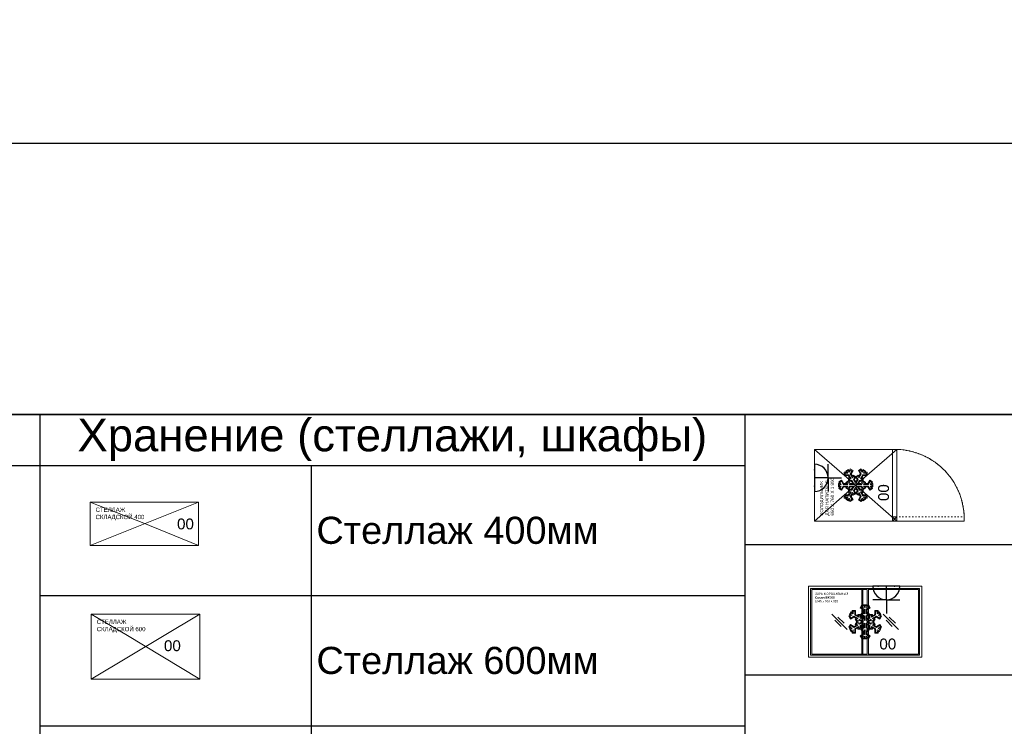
# Model space of a CAD drawing. Header units: millimetres. Extents: x -692150 to 2662533, y -92609 to 65084.
# Tile 80 of 256: x -66190 to -57112, y -30331 to -23815. Entities that reach past the tile are written whole.
import ezdxf
from ezdxf import colors
from ezdxf.entities.mleader import LeaderData, LeaderLine
from ezdxf.math import Vec2, Vec3

# ---------------------------------------------------------------- set-up
doc = ezdxf.new("R2010")
doc.units = ezdxf.units.MM
doc.linetypes.add('ACAD_ISO03W100', pattern=[30, 12, -18])
doc.linetypes.add('HIDDENX2', pattern=[19.05, 12.7, -6.35])
doc.layers.get('Defpoints').update_dxf_attribs({"color": 30})
doc.layers.add('09_АР_Мебель', color=7, linetype='Continuous', lineweight=9, true_color=0x000000)
doc.layers.add('1. ПОДЛОЖКА', color=7, linetype='Continuous', lineweight=0, true_color=0x9b9292)
doc.layers.add('11_АР_Номер мебели', color=1, linetype='Continuous', lineweight=13, plot=False)
doc.layers.add('ЭОМ', color=7, linetype='Continuous')
doc.styles.add('_ТЕКСТОВЫЙ', font='arial.ttf', dxfattribs={"width": 0.8})
doc.styles.add('HVAC_AEP', font='arial.ttf')
doc.styles.get("Standard").update_dxf_attribs({"font": 'arial.ttf'})

# ---------------------------------------------------------------- blocks, each defined once
blk = doc.blocks.new('*T215')
at = {"color": 0, "linetype": 'ByBlock', "lineweight": -2, "transparency": 16777216}
for p, q in [((0, 0), (8500, 0)), ((0, 0), (0, -27939.3)), ((8500, 0), (8500, -27939.3)), ((0, -469.7), (8500, -469.7)), ((4500, -469.7), (4500, -27939.3)), ((0, -4969.7), (8500, -4969.7)), ((0, -9469.7), (8500, -9469.7)), ((0, -13269.7), (8500, -13269.7)), ((0, -16669.7), (8500, -16669.7)), ((0, -20469.7), (8500, -20469.7)), ((0, -24269.7), (8500, -24269.7)), ((0, -26370.4), (8500, -26370.4)), ((0, -27939.3), (8500, -27939.3))]:
    blk.add_line(p, q, dxfattribs=at)
at = {"color": 0, "lineweight": 15, "transparency": 16777216, "style": 'HVAC_AEP'}
for s, insert, char_height, width, attachment_point in [('{\\H0.83333x;\\C256;Готовые блоки (Барьеры, АРМ, Почтальоны)}', (4250, -234.8), 300, 8497, 5), ('{\\fCalibri|b0|i0|c204|p34;\\C256;Группа блоков 1200\\P\\PПо невозможности разместить стандартный барьер для приёма посылок, применить откидную столешницу для МГН}', (4550, -2719.7), 250, 3900, 4), ('{\\fCalibri|b0|i0|c204|p34;\\C256;Группа блоков 1400\\P\\PПо невозможности разместить стандартный барьер для приёма посылок, применить откидную столешницу для МГН}', (4550, -7219.7), 250, 3900, 4), ('{\\fCalibri|b0|i0|c204|p34;\\C256;Группа блоков \\P\\PПочта банк 1400}', (4550, -11369.7), 250, 3900, 4), ('{\\fCalibri|b0|i0|c204|p34;\\C256;Группа блоков \\P\\PПочта банк 1200}', (4550, -14969.7), 250, 3900, 4), ('{\\C256;ГРУППА МЕБЕЛИ ЦСУ (ЦЕНТР СОЦИАЛЬНЫХ УСЛУГ)\\P\\PЕсли не помещается в кабинете можно установить в клиентском зале }', (4550, -18569.7), 250, 3900, 4), ('{\\C256;ГРУППА МЕБЕЛИ ЦСУ (ЦЕНТР СОЦИАЛЬНЫХ УСЛУГ)\\P\\P\\fCalibri|b0|i0|c204|p34;Если нет места на стол 1400 ставим выноску на стол МГН 1200}', (4550, -22369.7), 250, 3900, 4), ('Группа блоков АРМ\\P^JНАЧ.ОПС^JСортировщик', (4550, -25320), 250, 3900, 4), ('{\\fCalibri|b0|i0|c204|p34;\\C256;Группа блоков \\P\\PПочтальоны}', (4550, -27154.9), 250, 3900, 4)]:
    blk.add_mtext(s, dxfattribs=dict(at, insert=insert, char_height=char_height, width=width, attachment_point=attachment_point))
blk = doc.blocks.new('*T216')
at = {"color": 0, "linetype": 'ByBlock', "lineweight": -2, "transparency": 16777216}
for p, q in [((0, 0), (6500, 0)), ((0, 0), (0, -13669.7)), ((6500, 0), (6500, -13669.7)), ((0, -469.7), (6500, -469.7)), ((2500, -469.7), (2500, -13669.7)), ((0, -1669.7), (6500, -1669.7)), ((0, -2869.7), (6500, -2869.7)), ((0, -4069.7), (6500, -4069.7)), ((0, -5269.7), (6500, -5269.7)), ((0, -6469.7), (6500, -6469.7)), ((0, -7669.7), (6500, -7669.7)), ((0, -8869.7), (6500, -8869.7)), ((0, -10069.7), (6500, -10069.7)), ((0, -11269.7), (6500, -11269.7)), ((0, -12469.7), (6500, -12469.7)), ((0, -13669.7), (6500, -13669.7))]:
    blk.add_line(p, q, dxfattribs=at)
at = {"color": 0, "lineweight": 15, "transparency": 16777216, "style": 'HVAC_AEP'}
for s, insert, char_height, width, attachment_point in [('Хранение (стеллажи, шкафы)', (3250, -234.8), 300, 6497, 5), ('Стеллаж 400мм', (2550, -1069.7), 250, 3900, 4), ('Стеллаж 600мм', (2550, -2269.7), 250, 3900, 4), ('Стеллаж для^Jрозницы 400мм', (2550, -3469.7), 250, 3900, 4), ('Стеллаж для^Jрозницы 600мм', (2550, -4669.7), 250, 3900, 4), ('Шкаф ТМЦ', (2550, -5869.7), 250, 3900, 4), ('Шкаф для розницы', (2550, -7069.7), 250, 3900, 4), ('Шкаф Архива', (2550, -8269.7), 250, 3900, 4), ('Сейф', (2550, -9469.7), 250, 3900, 4), ('Шкаф уборочного^Jинвентаря', (2550, -10669.7), 250, 3900, 4), ('Шкаф для одежды', (2550, -11869.7), 250, 3900, 4), ('Шкаф для личных^Jвещей', (2550, -13069.7), 250, 3900, 4)]:
    blk.add_mtext(s, dxfattribs=dict(at, insert=insert, char_height=char_height, width=width, attachment_point=attachment_point))
blk = doc.blocks.new('Стеллаж складской 400')
at = {"layer": '09_АР_Мебель'}
for p, q in [((0, 0), (1000, 0)), ((1000, 0), (0, -400)), ((0, 0), (0, -400)), ((77, -30), (0, 0)), ((1000, 0), (1000, -400)), ((77, -30), (479.8, -186.9)), ((1000, -400), (479.8, -186.9)), ((0, -400), (1000, -400))]:
    blk.add_line(p, q, dxfattribs=at)
at = {"flags": 1}
for tag, p in [('КОД_ОБОРУДОВАНИЯ', (618.2, 86.8)), ('ДОП_ИНФОРМАЦИЯ', (618.2, 34.7)), ('ДОГОВОР', (1050, 0))]:
    blk.add_attdef(tag, p, '', height=25, dxfattribs=at)
at = {"layer": '09_АР_Мебель', "insert": (50, -50), "char_height": 40, "attachment_point": 1}
blk.add_mtext_dynamic_manual_height_columns('{\\C7;СТЕЛЛАЖ СКЛАДСКОЙ 400}', width=500, gutter_width=12.5, heights=[0], dxfattribs=at)
at = {"layer": '11_АР_Номер мебели', "flags": 4}
blk.add_attdef('Номер', (801.1, -250.9), '', height=100, dxfattribs=at)
blk = doc.blocks.new('*U273')
at = {"layer": '1. ПОДЛОЖКА'}
blk.add_lwpolyline([(0, 0), (1000, 0), (1000, -400), (0, -400)], close=True, dxfattribs=at)
ref = blk.add_blockref('Стеллаж складской 400', (0, 0))
ref.add_attrib('Номер', '00', (801.1, -250.9), dxfattribs={"layer": '11_АР_Номер мебели', "height": 100})
blk = doc.blocks.new('Стеллаж складской 600')
at = {"layer": '09_АР_Мебель'}
for p, q in [((1000, 0), (0, -600)), ((0, -600), (0, 0)), ((0, 0), (1000, 0)), ((51.3, -30), (0, 0)), ((1000, -600), (1000, 0)), ((51.3, -30), (319.9, -186.9)), ((1000, -600), (319.9, -186.9)), ((0, -600), (1000, -600))]:
    blk.add_line(p, q, dxfattribs=at)
at = {"flags": 1}
for tag, p in [('КОД_ОБОРУДОВАНИЯ', (624.8, 81.4)), ('ДОП_ИНФОРМАЦИЯ', (624.8, 29.2)), ('ДОГОВОР', (1000, 0))]:
    blk.add_attdef(tag, p, '', height=25, dxfattribs=at)
at = {"layer": '09_АР_Мебель', "insert": (50, -50), "char_height": 40, "attachment_point": 1}
blk.add_mtext_dynamic_manual_height_columns('{\\C7;СТЕЛЛАЖ СКЛАДСКОЙ 600}', width=500, gutter_width=12.5, heights=[0], dxfattribs=at)
at = {"layer": '11_АР_Номер мебели', "flags": 4}
blk.add_attdef('Номер', (670, -340), '', height=100, dxfattribs=at)
blk = doc.blocks.new('*U272')
at = {"layer": '1. ПОДЛОЖКА'}
blk.add_lwpolyline([(1000, 0), (0, 0), (0, -600), (1000, -600)], close=True, dxfattribs=at)
ref = blk.add_blockref('Стеллаж складской 600', (0, 0))
ref.add_attrib('Номер', '00', (670, -340), dxfattribs={"layer": '11_АР_Номер мебели', "height": 100})
blk = doc.blocks.new('*T218')
at = {"color": 0, "linetype": 'ByBlock', "lineweight": -2, "transparency": 16777216}
for p, q in [((0, 0), (6500, 0)), ((0, 0), (0, -18817.053206)), ((2500, 0), (2500, -16417.053206)), ((6500, 0), (6500, -18817.053206)), ((0, -1200), (6500, -1200)), ((0, -2400), (6500, -2400)), ((0, -3600), (6500, -3600)), ((0, -4800), (6500, -4800)), ((0, -6408.526603), (6500, -6408.526603)), ((0, -8017.053206), (6500, -8017.053206)), ((0, -9217.053206), (6500, -9217.053206)), ((0, -10417.053206), (6500, -10417.053206)), ((0, -11617.053206), (6500, -11617.053206)), ((0, -12817.053206), (6500, -12817.053206)), ((0, -14017.053206), (6500, -14017.053206)), ((0, -15217.053206), (6500, -15217.053206)), ((0, -16417.053206), (2500, -16417.053206)), ((0, -17617.053206), (6500, -17617.053206)), ((2500, -17617.053206), (2500, -18817.053206)), ((0, -18817.053206), (6500, -18817.053206))]:
    blk.add_line(p, q, dxfattribs=at)
at = {"color": 0, "linetype": 'ByBlock', "lineweight": 9, "transparency": 16777216}
for q in [(6500, -16417.053206), (2500, -17617.053206)]:
    blk.add_line((2500, -16417.053206), q, dxfattribs=at)
at = {"color": 0, "lineweight": 15, "transparency": 16777216, "char_height": 250, "width": 3900, "attachment_point": 4, "style": 'HVAC_AEP'}
for s, insert in [('Холодильник для^Jнапитков', (2550, -600)), ('Ларь морозильный', (2550, -1800)), ('Шкаф абонементный', (2550, -3000)), ('Витрина настенная', (2550, -4200)), ('Барьер^Jуниверсальный для^Jоткрытой выкладки^J1400 С', (2550, -5604.263302)), ('Барьер^Jуниверсальный для^Jоткрытой выкладки^J700 С', (2550, -7212.789905)), ('Витрина напольная', (2550, -8617.053206)), ('Стеллаж для^Jгофротары', (2550, -9817.053206)), ('Терминал СУО^Jнапольный', (2550, -11017.053206)), ('Добор^Jуниверсальный 200 С', (2550, -12217.053206)), ('Добор^Jуниверсальный 400 С', (2550, -13417.053206)), ('Добор^Jуниверсальный 600 С', (2550, -14617.053206)), ('Почтовый ящик', (2550, -15817.053206)), ('Примерочная ', (2550, -17017.053206)), ('Примерочная ', (2550, -18217.053206))]:
    blk.add_mtext(s, dxfattribs=dict(at, insert=insert))
blk = doc.blocks.new('A$C21545FF3')
at = {"layer": 'ЭОМ', "color": 0, "linetype": 'Continuous', "lineweight": 30}
for p, q in [((-125, 125), (-125, 250)), ((-125, 125), (-250, 125)), ((-125, 125), (0, 125)), ((-125, 125), (-125, 0)), ((-250, 0), (0, 0))]:
    blk.add_line(p, q, dxfattribs=at)
blk.add_arc((-125, 0), 125, 0, 180, dxfattribs=at)
for p in [(-200, 0), (-50, 0)]:
    blk.add_point(p, dxfattribs=at)
blk = doc.blocks.new('Холодильник для напитков 660х760х1990')
at = {"layer": '09_АР_Мебель'}
for p, q in [((0, -760), (0, 0)), ((0, 0), (218.5, -251.6)), ((0, 0), (660, 0)), ((441.5, -251.6), (660, 0)), ((660, -760), (660, 0)), ((0, -760), (218.5, -508.4)), ((441.5, -508.4), (660, -760)), ((0, -720), (40, -760)), ((40, -720), (40, -760)), ((660, -760), (0, -760))]:
    blk.add_line(p, q, dxfattribs=at)
at = {"layer": '09_АР_Мебель', "color": 252}
for p, q in [((218.5, -251.6), (441.5, -508.4)), ((218.5, -508.4), (441.5, -251.6))]:
    blk.add_line(p, q, dxfattribs=at)
at = {"layer": '09_АР_Мебель', "color": 252, "lineweight": 0}
for p, q in [((283.5, -250.5), (298.5, -224.5)), ((315, -268.7), (283.5, -250.5)), ((293.8, -247.7), (301.3, -234.8)), ((322.5, -264.3), (293.8, -247.7)), ((298.5, -224.5), (315, -234)), ((301.3, -234.8), (322.5, -247)), ((315, -234), (315, -222.5)), ((315, -222.5), (345, -222.5)), ((315, -294), (315, -268.7)), ((322.5, -247), (322.5, -230)), ((322.5, -230), (337.5, -230)), ((322.5, -307), (322.5, -264.3)), ((337.5, -230), (337.5, -247)), ((337.5, -247), (358.7, -234.8)), ((366.2, -247.7), (337.5, -264.3)), ((337.5, -264.3), (337.5, -307)), ((345, -222.5), (345, -234)), ((345, -234), (361.5, -224.5)), ((376.5, -250.5), (345, -268.7)), ((345, -268.7), (345, -294)), ((358.7, -234.8), (366.2, -247.7)), ((361.5, -224.5), (376.5, -250.5)), ((179.6, -329.5), (196.1, -320)), ((194.6, -355.5), (179.6, -329.5)), ((186.1, -314.2), (201.1, -288.3)), ((196.1, -320), (186.1, -314.2)), ((189.9, -332.3), (211.1, -320)), ((197.4, -345.2), (189.9, -332.3)), ((226.1, -337.3), (194.6, -355.5)), ((196.3, -311.5), (203.8, -298.5)), ((211.1, -320), (196.3, -311.5)), ((226.1, -328.7), (197.4, -345.2)), ((201.1, -288.3), (211.1, -294)), ((203.8, -298.5), (218.6, -307)), ((211.1, -294), (211.1, -275)), ((211.1, -275), (241.1, -275)), ((218.6, -307), (218.6, -282.5)), ((218.6, -282.5), (233.6, -282.5)), ((263, -350), (226.1, -328.7)), ((248, -350), (226.1, -337.3)), ((233.6, -282.5), (233.6, -315.7)), ((233.6, -315.7), (270.5, -337)), ((238.1, -355.8), (248, -350)), ((252.1, -380), (238.1, -355.8)), ((241.1, -275), (241.1, -311.3)), ((241.1, -311.3), (263, -324)), ((248.3, -358.5), (263, -350)), ((255.8, -371.5), (248.3, -358.5)), ((278, -358.7), (255.8, -371.5)), ((263, -324), (263, -312.5)), ((263, -312.5), (291, -312.5)), ((270.5, -337), (270.5, -320)), ((270.5, -320), (285.5, -320)), ((315, -380), (278, -358.7)), ((285.5, -320), (285.5, -345.7)), ((285.5, -345.7), (322.5, -367)), ((291, -312.5), (305, -288.3)), ((315, -328.7), (293, -316)), ((293, -316), (293, -341.3)), ((293, -341.3), (315, -354)), ((300.3, -311.5), (307.8, -298.5)), ((322.5, -324.3), (300.3, -311.5)), ((305, -288.3), (315, -294)), ((307.8, -298.5), (322.5, -307)), ((315, -354), (315, -328.7)), ((322.5, -367), (322.5, -324.3)), ((337.5, -307), (352.2, -298.5)), ((359.7, -311.5), (337.5, -324.3)), ((337.5, -324.3), (337.5, -367)), ((337.5, -367), (374.5, -345.7)), ((345, -294), (355, -288.3)), ((367, -316), (345, -328.7)), ((345, -328.7), (345, -354)), ((345, -354), (367, -341.3)), ((382, -358.7), (345, -380)), ((352.2, -298.5), (359.7, -311.5)), ((355, -288.3), (369, -312.5)), ((367, -341.3), (367, -316)), ((369, -312.5), (397, -312.5)), ((374.5, -345.7), (374.5, -320)), ((374.5, -320), (389.5, -320)), ((404.2, -371.5), (382, -358.7)), ((389.5, -337), (426.4, -315.7)), ((389.5, -320), (389.5, -337)), ((397, -324), (418.9, -311.3)), ((397, -312.5), (397, -324)), ((433.9, -328.7), (397, -350)), ((397, -350), (411.7, -358.5)), ((411.7, -358.5), (404.2, -371.5)), ((421.9, -355.8), (407.9, -380)), ((433.9, -337.3), (412, -350)), ((412, -350), (421.9, -355.8)), ((418.9, -311.3), (418.9, -275)), ((418.9, -275), (448.9, -275)), ((426.4, -315.7), (426.4, -282.5)), ((426.4, -282.5), (441.4, -282.5)), ((462.6, -345.2), (433.9, -328.7)), ((465.4, -355.5), (433.9, -337.3)), ((441.4, -282.5), (441.4, -307)), ((441.4, -307), (456.2, -298.5)), ((448.9, -275), (448.9, -294)), ((448.9, -294), (458.9, -288.3)), ((463.7, -311.5), (448.9, -320)), ((448.9, -320), (470.1, -332.3)), ((456.2, -298.5), (463.7, -311.5)), ((458.9, -288.3), (473.9, -314.2)), ((470.1, -332.3), (462.6, -345.2)), ((473.9, -314.2), (463.9, -320)), ((463.9, -320), (480.4, -329.5)), ((480.4, -329.5), (465.4, -355.5)), ((179.6, -430.5), (194.6, -404.5)), ((196.1, -440), (179.6, -430.5)), ((186.1, -445.8), (196.1, -440)), ((201.1, -471.7), (186.1, -445.8)), ((189.9, -427.7), (197.4, -414.8)), ((211.1, -440), (189.9, -427.7)), ((194.6, -404.5), (226.1, -422.7)), ((196.3, -448.5), (211.1, -440)), ((203.8, -461.5), (196.3, -448.5)), ((197.4, -414.8), (226.1, -431.3)), ((218.6, -453), (203.8, -461.5)), ((218.6, -477.5), (218.6, -453)), ((226.1, -431.3), (263, -410)), ((226.1, -422.7), (248, -410)), ((270.5, -423), (233.6, -444.3)), ((233.6, -444.3), (233.6, -477.5)), ((238.1, -404.2), (252.1, -380)), ((248, -410), (238.1, -404.2)), ((263, -436), (241.1, -448.7)), ((241.1, -448.7), (241.1, -485)), ((248.3, -401.5), (255.8, -388.5)), ((263, -410), (248.3, -401.5)), ((255.8, -388.5), (278, -401.3)), ((278, -367.3), (256.1, -380)), ((256.1, -380), (278, -392.7)), ((263, -447.5), (263, -436)), ((291, -447.5), (263, -447.5)), ((270.5, -440), (270.5, -423)), ((285.5, -440), (270.5, -440)), ((300, -380), (278, -367.3)), ((278, -401.3), (315, -380)), ((278, -392.7), (300, -380)), ((322.5, -393), (285.5, -414.3)), ((285.5, -414.3), (285.5, -440)), ((305, -471.7), (291, -447.5)), ((315, -406), (293, -418.7)), ((293, -418.7), (293, -444)), ((293, -444), (315, -431.3)), ((322.5, -435.7), (300.3, -448.5)), ((300.3, -448.5), (322.5, -435.7)), ((300.3, -448.5), (307.8, -461.5)), ((307.8, -461.5), (300.3, -448.5)), ((322.5, -453), (307.8, -461.5)), ((322.5, -453), (307.8, -461.5)), ((315, -431.3), (315, -406)), ((322.5, -435.7), (322.5, -393)), ((322.5, -495.7), (322.5, -453)), ((322.5, -495.7), (322.5, -453)), ((337.5, -393), (337.5, -435.7)), ((374.5, -414.3), (337.5, -393)), ((337.5, -435.7), (359.7, -448.5)), ((337.5, -435.7), (359.7, -448.5)), ((337.5, -495.7), (337.5, -453)), ((337.5, -453), (352.2, -461.5)), ((352.2, -461.5), (337.5, -453)), ((337.5, -453), (337.5, -495.7)), ((345, -380), (382, -401.3)), ((345, -406), (345, -431.3)), ((367, -418.7), (345, -406)), ((345, -431.3), (367, -444)), ((359.7, -448.5), (352.2, -461.5)), ((359.7, -448.5), (352.2, -461.5)), ((369, -447.5), (355, -471.7)), ((382, -367.3), (360, -380)), ((360, -380), (382, -392.7)), ((367, -444), (367, -418.7)), ((397, -447.5), (369, -447.5)), ((374.5, -440), (374.5, -414.3)), ((389.5, -440), (374.5, -440)), ((403.9, -380), (382, -367.3)), ((382, -392.7), (403.9, -380)), ((382, -401.3), (404.2, -388.5)), ((426.4, -444.3), (389.5, -423)), ((389.5, -423), (389.5, -440)), ((411.7, -401.5), (397, -410)), ((397, -410), (433.9, -431.3)), ((418.9, -448.7), (397, -436)), ((397, -436), (397, -447.5)), ((404.2, -388.5), (411.7, -401.5)), ((407.9, -380), (421.9, -404.2)), ((421.9, -404.2), (412, -410)), ((412, -410), (433.9, -422.7)), ((418.9, -485), (418.9, -448.7)), ((426.4, -477.5), (426.4, -444.3)), ((433.9, -422.7), (465.4, -404.5)), ((433.9, -431.3), (462.6, -414.8)), ((456.2, -461.5), (441.4, -453)), ((441.4, -453), (441.4, -477.5)), ((470.1, -427.7), (448.9, -440)), ((448.9, -440), (463.7, -448.5)), ((463.7, -448.5), (456.2, -461.5)), ((473.9, -445.8), (458.9, -471.7)), ((462.6, -414.8), (470.1, -427.7)), ((480.4, -430.5), (463.9, -440)), ((463.9, -440), (473.9, -445.8)), ((465.4, -404.5), (480.4, -430.5)), ((211.1, -466), (201.1, -471.7)), ((211.1, -485), (211.1, -466)), ((241.1, -485), (211.1, -485)), ((233.6, -477.5), (218.6, -477.5)), ((283.5, -509.5), (315, -491.3)), ((298.5, -535.5), (283.5, -509.5)), ((322.5, -495.7), (293.8, -512.3)), ((293.8, -512.3), (322.5, -495.7)), ((301.3, -525.2), (293.8, -512.3)), ((301.3, -525.2), (293.8, -512.3)), ((315, -526), (298.5, -535.5)), ((322.5, -513), (301.3, -525.2)), ((315, -466), (305, -471.7)), ((315, -491.3), (315, -466)), ((315, -537.5), (315, -526)), ((345, -537.5), (315, -537.5)), ((322.5, -530), (322.5, -513)), ((337.5, -530), (322.5, -530)), ((337.5, -495.7), (366.2, -512.3)), ((337.5, -495.7), (366.2, -512.3)), ((358.7, -525.2), (337.5, -513)), ((337.5, -513), (337.5, -530)), ((355, -471.7), (345, -466)), ((345, -466), (345, -491.3)), ((345, -491.3), (376.5, -509.5)), ((361.5, -535.5), (345, -526)), ((345, -526), (345, -537.5)), ((358.7, -525.2), (366.2, -512.3)), ((366.2, -512.3), (358.7, -525.2)), ((376.5, -509.5), (361.5, -535.5)), ((448.9, -485), (418.9, -485)), ((441.4, -477.5), (426.4, -477.5)), ((448.9, -466), (448.9, -485)), ((458.9, -471.7), (448.9, -466))]:
    blk.add_line(p, q, dxfattribs=at)
at = {"layer": '09_АР_Мебель'}
blk.add_lwpolyline([(0, -720), (660, -720), (660, -760), (0, -760)], close=True, dxfattribs=at)
at = {"layer": '09_АР_Мебель', "linetype": 'ACAD_ISO03W100'}
blk.add_lwpolyline([(40, -720), (40, -1380), (0, -1380), (0, -720)], close=True, dxfattribs=at)
at = {"layer": '09_АР_Мебель'}
blk.add_circle((20, -740), 5, dxfattribs=at)
at = {"layer": '09_АР_Мебель', "linetype": 'ACAD_ISO03W100'}
blk.add_arc((20, -740), 640.3, 271.78991, 358.21009, dxfattribs=at)
at = {"layer": '1. ПОДЛОЖКА'}
blk.add_lwpolyline([(660, 0), (660, -760), (0, -760), (0, 0)], close=True, dxfattribs=at)
blk.add_lwpolyline([(0, -760), (0, -1380, 0.414214), (660, -760)], format="xyb", dxfattribs=at)
at = {"layer": 'ЭОМ', "lineweight": 15, "rotation": 180}
blk.add_blockref('A$C21545FF3', (272.6, 0), dxfattribs=at)
at = {"flags": 1}
for tag, p in [('КОД_ОБОРУДОВАНИЯ', (298.7, 78.4)), ('ДОП_ИНФОРМАЦИЯ', (298.7, 26.3)), ('ДОГОВОР', (709.1, -42.6))]:
    blk.add_attdef(tag, p, '', height=25, dxfattribs=at)
at = {"layer": '09_АР_Мебель', "insert": (50, -50), "char_height": 30, "attachment_point": 1}
blk.add_mtext_dynamic_manual_height_columns('ХОЛОДИЛЬНИК\\PДЛЯ НАПИТКОВ\\P660 Х 760 Х 1 990', width=610, gutter_width=12.5, heights=[0], dxfattribs=at)
at = {"layer": '11_АР_Номер мебели'}
blk.add_attdef('Номер', (183.9, -686.8), '', height=100, dxfattribs=at)
blk = doc.blocks.new('Ларь морозильный 1045х655х915')
at = {"layer": '09_АР_Мебель'}
for p, q in [((0, 0), (1045, 0)), ((0, -655), (0, 0)), ((1045, -655), (1045, 0)), ((20, -20), (1025, -20)), ((20, -635), (20, -20)), ((30, -620), (30, -35)), ((35, -30), (537.5, -30)), ((492.5, -30), (492.5, -160.2)), ((502.5, -30), (492.5, -30)), ((502.5, -158.7), (502.5, -30)), ((542.5, -158.7), (542.5, -35)), ((552.5, -20), (552.5, -160.2)), ((552.5, -30), (1010, -30)), ((1015, -35), (1015, -620)), ((1025, -20), (1025, -635)), ((492.5, -494.8), (492.5, -625)), ((502.5, -625), (502.5, -496.3)), ((542.5, -620), (542.5, -496.3)), ((552.5, -494.8), (552.5, -635)), ((1025, -635), (20, -635)), ((537.5, -625), (35, -625)), ((1010, -625), (552.5, -625)), ((0, -655), (1045, -655))]:
    blk.add_line(p, q, dxfattribs=at)
at = {"layer": '09_АР_Мебель', "color": 252, "lineweight": 0}
for p, q in [((476, -198), (491, -172)), ((491, -172), (507.5, -181.5)), ((507.5, -181.5), (507.5, -170)), ((507.5, -170), (537.5, -170)), ((515, -194.5), (515, -177.5)), ((515, -177.5), (530, -177.5)), ((530, -177.5), (530, -194.5)), ((537.5, -170), (537.5, -181.5)), ((537.5, -181.5), (554, -172)), ((554, -172), (569, -198)), ((372.1, -277), (388.6, -267.5)), ((378.6, -261.7), (393.6, -235.8)), ((388.6, -267.5), (378.6, -261.7)), ((382.4, -279.8), (403.6, -267.5)), ((388.8, -259), (396.3, -246)), ((403.6, -267.5), (388.8, -259)), ((393.6, -235.8), (403.6, -241.5)), ((396.3, -246), (411.1, -254.5)), ((403.6, -241.5), (403.6, -222.5)), ((403.6, -222.5), (433.6, -222.5)), ((411.1, -254.5), (411.1, -230)), ((411.1, -230), (426.1, -230)), ((426.1, -230), (426.1, -263.2)), ((426.1, -263.2), (463, -284.5)), ((433.6, -222.5), (433.6, -258.8)), ((433.6, -258.8), (455.5, -271.5)), ((455.5, -271.5), (455.5, -260)), ((455.5, -260), (483.5, -260)), ((463, -284.5), (463, -267.5)), ((463, -267.5), (478, -267.5)), ((507.5, -216.2), (476, -198)), ((478, -267.5), (478, -293.2)), ((483.5, -260), (497.5, -235.8)), ((507.5, -276.2), (485.5, -263.5)), ((485.5, -263.5), (485.5, -288.8)), ((486.3, -195.2), (493.8, -182.3)), ((515, -211.8), (486.3, -195.2)), ((492.8, -259), (500.3, -246)), ((515, -271.8), (492.8, -259)), ((493.8, -182.3), (515, -194.5)), ((497.5, -235.8), (507.5, -241.5)), ((500.3, -246), (515, -254.5)), ((507.5, -241.5), (507.5, -216.2)), ((515, -254.5), (515, -211.8)), ((515, -314.5), (515, -271.8)), ((530, -194.5), (551.2, -182.3)), ((558.7, -195.2), (530, -211.8)), ((530, -211.8), (530, -254.5)), ((530, -254.5), (544.7, -246)), ((552.2, -259), (530, -271.8)), ((530, -271.8), (530, -314.5)), ((569, -198), (537.5, -216.2)), ((537.5, -216.2), (537.5, -241.5)), ((537.5, -241.5), (547.5, -235.8)), ((559.5, -263.5), (537.5, -276.2)), ((544.7, -246), (552.2, -259)), ((547.5, -235.8), (561.5, -260)), ((551.2, -182.3), (558.7, -195.2)), ((559.5, -288.8), (559.5, -263.5)), ((561.5, -260), (589.5, -260)), ((567, -293.2), (567, -267.5)), ((567, -267.5), (582, -267.5)), ((582, -284.5), (618.9, -263.2)), ((582, -267.5), (582, -284.5)), ((589.5, -271.5), (611.4, -258.8)), ((589.5, -260), (589.5, -271.5)), ((611.4, -258.8), (611.4, -222.5)), ((611.4, -222.5), (641.4, -222.5)), ((618.9, -263.2), (618.9, -230)), ((618.9, -230), (633.9, -230)), ((633.9, -230), (633.9, -254.5)), ((633.9, -254.5), (648.7, -246)), ((641.4, -222.5), (641.4, -241.5)), ((641.4, -241.5), (651.4, -235.8)), ((656.2, -259), (641.4, -267.5)), ((641.4, -267.5), (662.6, -279.8)), ((648.7, -246), (656.2, -259)), ((651.4, -235.8), (666.4, -261.7)), ((666.4, -261.7), (656.4, -267.5)), ((656.4, -267.5), (672.9, -277)), ((387.1, -303), (372.1, -277)), ((372.1, -378), (387.1, -352)), ((389.9, -292.7), (382.4, -279.8)), ((382.4, -375.2), (389.9, -362.3)), ((418.6, -284.8), (387.1, -303)), ((387.1, -352), (418.6, -370.2)), ((418.6, -276.2), (389.9, -292.7)), ((389.9, -362.3), (418.6, -378.8)), ((455.5, -297.5), (418.6, -276.2)), ((440.5, -297.5), (418.6, -284.8)), ((418.6, -378.8), (455.5, -357.5)), ((418.6, -370.2), (440.5, -357.5)), ((430.6, -303.3), (440.5, -297.5)), ((444.6, -327.5), (430.6, -303.3)), ((430.6, -351.7), (444.6, -327.5)), ((440.5, -357.5), (430.6, -351.7)), ((440.8, -306), (455.5, -297.5)), ((448.3, -319), (440.8, -306)), ((440.8, -349), (448.3, -336)), ((455.5, -357.5), (440.8, -349)), ((470.5, -306.2), (448.3, -319)), ((448.3, -336), (470.5, -348.8)), ((470.5, -314.8), (448.6, -327.5)), ((448.6, -327.5), (470.5, -340.2)), ((507.5, -327.5), (470.5, -306.2)), ((492.5, -327.5), (470.5, -314.8)), ((470.5, -348.8), (507.5, -327.5)), ((470.5, -340.2), (492.5, -327.5)), ((478, -293.2), (515, -314.5)), ((515, -340.5), (478, -361.8)), ((478, -361.8), (478, -387.5)), ((485.5, -288.8), (507.5, -301.5)), ((507.5, -353.5), (485.5, -366.2)), ((507.5, -301.5), (507.5, -276.2)), ((507.5, -378.8), (507.5, -353.5)), ((515, -383.2), (515, -340.5)), ((530, -314.5), (567, -293.2)), ((530, -340.5), (530, -383.2)), ((567, -361.8), (530, -340.5)), ((537.5, -276.2), (537.5, -301.5)), ((537.5, -301.5), (559.5, -288.8)), ((574.5, -306.2), (537.5, -327.5)), ((537.5, -327.5), (574.5, -348.8)), ((537.5, -353.5), (537.5, -378.8)), ((559.5, -366.2), (537.5, -353.5)), ((574.5, -314.8), (552.5, -327.5)), ((552.5, -327.5), (574.5, -340.2)), ((567, -387.5), (567, -361.8)), ((596.7, -319), (574.5, -306.2)), ((596.4, -327.5), (574.5, -314.8)), ((574.5, -340.2), (596.4, -327.5)), ((574.5, -348.8), (596.7, -336)), ((626.4, -276.2), (589.5, -297.5)), ((589.5, -297.5), (604.2, -306)), ((604.2, -349), (589.5, -357.5)), ((589.5, -357.5), (626.4, -378.8)), ((604.2, -306), (596.7, -319)), ((596.7, -336), (604.2, -349)), ((614.4, -303.3), (600.4, -327.5)), ((600.4, -327.5), (614.4, -351.7)), ((626.4, -284.8), (604.5, -297.5)), ((604.5, -297.5), (614.4, -303.3)), ((614.4, -351.7), (604.5, -357.5)), ((604.5, -357.5), (626.4, -370.2)), ((655.1, -292.7), (626.4, -276.2)), ((657.9, -303), (626.4, -284.8)), ((626.4, -370.2), (657.9, -352)), ((626.4, -378.8), (655.1, -362.3)), ((662.6, -279.8), (655.1, -292.7)), ((655.1, -362.3), (662.6, -375.2)), ((672.9, -277), (657.9, -303)), ((657.9, -352), (672.9, -378)), ((388.6, -387.5), (372.1, -378)), ((378.6, -393.3), (388.6, -387.5)), ((393.6, -419.2), (378.6, -393.3)), ((403.6, -387.5), (382.4, -375.2)), ((388.8, -396), (403.6, -387.5)), ((396.3, -409), (388.8, -396)), ((403.6, -413.5), (393.6, -419.2)), ((411.1, -400.5), (396.3, -409)), ((403.6, -432.5), (403.6, -413.5)), ((433.6, -432.5), (403.6, -432.5)), ((411.1, -425), (411.1, -400.5)), ((426.1, -425), (411.1, -425)), ((463, -370.5), (426.1, -391.8)), ((426.1, -391.8), (426.1, -425)), ((455.5, -383.5), (433.6, -396.2)), ((433.6, -396.2), (433.6, -432.5)), ((455.5, -395), (455.5, -383.5)), ((483.5, -395), (455.5, -395)), ((463, -387.5), (463, -370.5)), ((478, -387.5), (463, -387.5)), ((476, -457), (507.5, -438.8)), ((497.5, -419.2), (483.5, -395)), ((485.5, -366.2), (485.5, -391.5)), ((485.5, -391.5), (507.5, -378.8)), ((515, -443.2), (486.3, -459.8)), ((486.3, -459.8), (515, -443.2)), ((515, -383.2), (492.8, -396)), ((492.8, -396), (515, -383.2)), ((492.8, -396), (500.3, -409)), ((500.3, -409), (492.8, -396)), ((507.5, -413.5), (497.5, -419.2)), ((515, -400.5), (500.3, -409)), ((515, -400.5), (500.3, -409)), ((507.5, -438.8), (507.5, -413.5)), ((515, -443.2), (515, -400.5)), ((515, -443.2), (515, -400.5)), ((530, -383.2), (552.2, -396)), ((530, -383.2), (552.2, -396)), ((530, -443.2), (530, -400.5)), ((530, -400.5), (544.7, -409)), ((544.7, -409), (530, -400.5)), ((530, -400.5), (530, -443.2)), ((530, -443.2), (558.7, -459.8)), ((530, -443.2), (558.7, -459.8)), ((537.5, -378.8), (559.5, -391.5)), ((547.5, -419.2), (537.5, -413.5)), ((537.5, -413.5), (537.5, -438.8)), ((537.5, -438.8), (569, -457)), ((552.2, -396), (544.7, -409)), ((552.2, -396), (544.7, -409)), ((561.5, -395), (547.5, -419.2)), ((559.5, -391.5), (559.5, -366.2)), ((589.5, -395), (561.5, -395)), ((582, -387.5), (567, -387.5)), ((618.9, -391.8), (582, -370.5)), ((582, -370.5), (582, -387.5)), ((611.4, -396.2), (589.5, -383.5)), ((589.5, -383.5), (589.5, -395)), ((611.4, -432.5), (611.4, -396.2)), ((641.4, -432.5), (611.4, -432.5)), ((618.9, -425), (618.9, -391.8)), ((633.9, -425), (618.9, -425)), ((648.7, -409), (633.9, -400.5)), ((633.9, -400.5), (633.9, -425)), ((662.6, -375.2), (641.4, -387.5)), ((641.4, -387.5), (656.2, -396)), ((641.4, -413.5), (641.4, -432.5)), ((651.4, -419.2), (641.4, -413.5)), ((656.2, -396), (648.7, -409)), ((666.4, -393.3), (651.4, -419.2)), ((672.9, -378), (656.4, -387.5)), ((656.4, -387.5), (666.4, -393.3)), ((491, -483), (476, -457)), ((493.8, -472.7), (486.3, -459.8)), ((493.8, -472.7), (486.3, -459.8)), ((507.5, -473.5), (491, -483)), ((515, -460.5), (493.8, -472.7)), ((507.5, -485), (507.5, -473.5)), ((537.5, -485), (507.5, -485)), ((515, -477.5), (515, -460.5)), ((530, -477.5), (515, -477.5)), ((551.2, -472.7), (530, -460.5)), ((530, -460.5), (530, -477.5)), ((554, -483), (537.5, -473.5)), ((537.5, -473.5), (537.5, -485)), ((551.2, -472.7), (558.7, -459.8)), ((558.7, -459.8), (551.2, -472.7)), ((569, -457), (554, -483))]:
    blk.add_line(p, q, dxfattribs=at)
at = {"layer": '09_АР_Мебель', "color": 252}
for p, q in [((492.5, -160.2), (492.5, -494.8)), ((502.5, -496.3), (502.5, -158.7)), ((542.5, -158.7), (542.5, -496.3)), ((552.5, -494.8), (552.5, -160.2))]:
    blk.add_line(p, q, dxfattribs=at)
at = {"layer": '09_АР_Мебель', "color": 251, "lineweight": 0}
for p, q in [((357, -398.2), (215.5, -256.8)), ((829.5, -398.2), (688, -256.8)), ((300.4, -369.9), (243.8, -313.4)), ((328.7, -341.6), (272.1, -285.1)), ((772.9, -369.9), (716.3, -313.4)), ((801.2, -341.6), (744.6, -285.1))]:
    blk.add_line(p, q, dxfattribs=at)
at = {"layer": '09_АР_Мебель'}
for centre, start, end in [((35, -35), 90, 180), ((537.5, -35), 0, 90), ((1010, -35), 0, 90), ((35, -620), 180, 270), ((537.5, -620), 270, 0), ((1010, -620), 270, 0)]:
    blk.add_arc(centre, 5, start, end, dxfattribs=at)
at = {"flags": 1}
for tag, p in [('КОД_ОБОРУДОВАНИЯ', (615.9, 71.1)), ('ДОП_ИНФОРМАЦИЯ', (615.9, 19)), ('ДОГОВОР', (1074.1, -19.5))]:
    blk.add_attdef(tag, p, '', height=25, dxfattribs=at)
at = {"layer": '09_АР_Мебель', "insert": (60, -60), "char_height": 20, "attachment_point": 1}
blk.add_mtext_dynamic_manual_height_columns('ЛАРЬ МОРОЗИЛЬНЫЙ\\P{\\fArial|b1|i0|c204|p34;Caravell K306}\\P1045 x 655 x 915', width=359.11, gutter_width=12.5, heights=[0], dxfattribs=at)
at = {"layer": '11_АР_Номер мебели'}
blk.add_attdef('Номер', (653.6, -582.2), '', height=100, dxfattribs=at)
blk = doc.blocks.new('*U269')
at = {"layer": '1. ПОДЛОЖКА'}
blk.add_lwpolyline([(0, 0), (1045, 0), (1045, -655), (0, -655)], close=True, dxfattribs=at)
blk.add_blockref('Ларь морозильный 1045х655х915', (0, 0)).add_auto_attribs({'Номер': '00'})
at = {"layer": 'ЭОМ', "lineweight": 15, "rotation": 180}
blk.add_blockref('A$C21545FF3', (592.9, 0), dxfattribs=at)
blk = doc.blocks.new('_Dot')
at = {"color": 0, "linetype": 'ByBlock', "lineweight": -2}
blk.add_line((-0.5, 0), (-1, 0), dxfattribs=at)
at = {"color": 0, "linetype": 'ByBlock', "const_width": 0.5}
blk.add_lwpolyline([(-0.25, 0, 1), (0.25, 0, 1)], format="xyb", close=True, dxfattribs=at)

msp = doc.modelspace()

# ---------------------------------------------------------------- linework, layer by layer
at = {"layer": 'Defpoints', "color": 1}
msp.add_lwpolyline([(-158394.8, -24951.8), (39622.9, -24951.8), (39622.9, -57789.5), (-158394.8, -57789.5)], close=True, dxfattribs=at)
at = {"layer": 'Defpoints'}
msp.add_lwpolyline([(39622.9, -27455.1), (-153407.1, -27455.1)], dxfattribs=at)

# ---------------------------------------------------------------- block references
for name, p in [('*T215', (-74504.5, -27455.1)), ('*T216', (-66004.5, -27455.1)), ('*T218', (-59504.5, -27455.1)), ('*U269', (-58917.9, -29039.3))]:
    msp.add_blockref(name, p)
at = {"color": 252, "rotation": 90}
msp.add_blockref('Холодильник для напитков 660х760х1990', (-58862.6, -28437.4), dxfattribs=at).add_auto_attribs({'Номер': '00'})
at = {"lineweight": 35}
for name, p in [('*U273', (-65540.7, -28263.5)), ('*U272', (-65530.2, -29297.3))]:
    msp.add_blockref(name, p, dxfattribs=at)

# ---------------------------------------------------------------- leaders
at = {"color": 162, "linetype": 'HIDDENX2', "lineweight": 30, "ltscale": 15, "true_color": 0x002eb8}
ml = msp.add_multileader_mtext('Standard', dxfattribs=at)
ml.set_content('\\pxi-3,l4,t4;Модуль Тип 1.1', color=(0, 46, 184), style='_ТЕКСТОВЫЙ')
ml.set_leader_properties(lineweight=0)
ml.set_arrow_properties(name='DOT')
ml.build(insert=Vec2(0, 0))
ml.multileader.update_dxf_attribs({"text_left_attachment_type": 6, "text_right_attachment_type": 6, "dogleg_length": 0.36, "arrow_head_size": 50, "scale": 100})
ctx = ml.context
ctx.base_point, ctx.scale, ctx.char_height, ctx.arrow_head_size, ctx.landing_gap_size, ctx.plane_origin = Vec3(65996.7, -36931.4), 100, 250, 50, 100, Vec3(52171.1, -31780.7)
ctx.left_attachment, ctx.right_attachment, ctx.text_align_type, ctx.attachment_type = 6, 6, 1, 2
notes = []
notes.append((ctx, [(0, (0, 0, 0), (0, 0), (1, 0), 1, [])]))
ctx.mtext.insert, ctx.mtext.width, ctx.mtext.defined_height, ctx.mtext.alignment, ctx.mtext.flow_direction = Vec3(67071.2, -36607.9), 6846.369, 600.4, 2, 5
ml = msp.add_multileader_mtext('Standard', dxfattribs=at)
ml.set_content('\\pxi-3,l4,t4;Модуль Тип 1.2', color=(0, 46, 184), style='_ТЕКСТОВЫЙ')
ml.set_leader_properties(lineweight=0)
ml.set_arrow_properties(name='DOT')
ml.build(insert=Vec2(0, 0))
ml.multileader.update_dxf_attribs({"text_left_attachment_type": 6, "text_right_attachment_type": 6, "dogleg_length": 0.36, "arrow_head_size": 50, "scale": 100})
ctx = ml.context
ctx.base_point, ctx.scale, ctx.char_height, ctx.arrow_head_size, ctx.landing_gap_size, ctx.plane_origin = Vec3(65992.3, -39013.3), 100, 250, 50, 100, Vec3(52166.7, -33862.6)
ctx.left_attachment, ctx.right_attachment, ctx.text_align_type, ctx.attachment_type = 6, 6, 1, 2
notes.append((ctx, [(0, (0, 0, 0), (0, 0), (1, 0), 1, [])]))
ctx.mtext.insert, ctx.mtext.width, ctx.mtext.defined_height, ctx.mtext.alignment, ctx.mtext.flow_direction = Vec3(67085.1, -38689.8), 6846.369, 600.4, 2, 5
for ctx, leaders in notes:
    for number, flags, end, landing, length, lines in leaders:
        leader = LeaderData()
        leader.index, (leader.has_last_leader_line, leader.has_dogleg_vector, leader.attachment_direction) = number, flags
        leader.last_leader_point, leader.dogleg_vector, leader.dogleg_length = Vec3(end), Vec3(landing), length
        for number, points, colour, breaks in lines:
            line = LeaderLine()
            line.index, line.vertices, line.color, line.breaks = number, Vec3.list(points), colors.encode_raw_color(colour), breaks
            leader.lines.append(line)
        ctx.leaders.append(leader)

doc.saveas('drawing.dxf')
